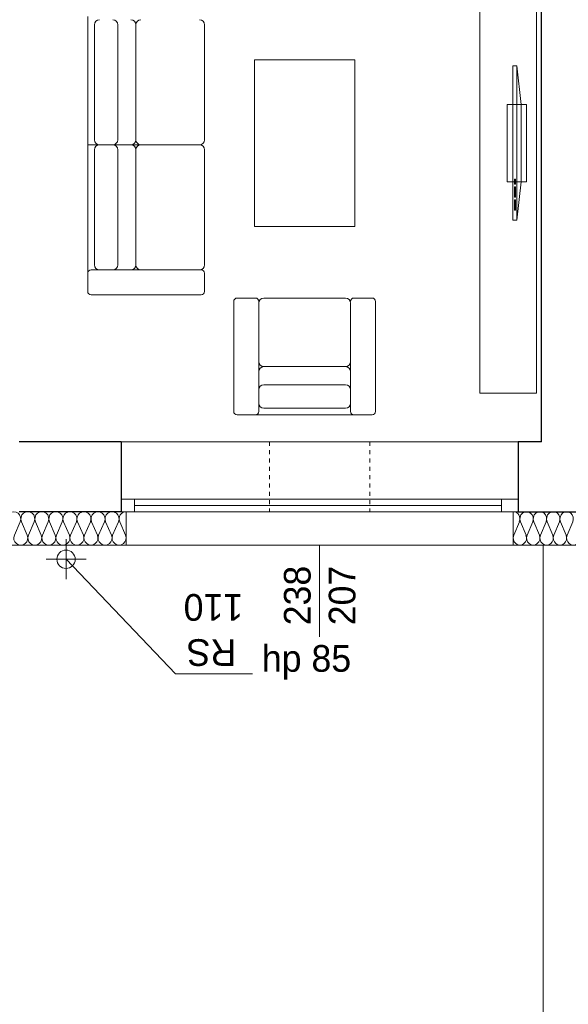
# Model space of a CAD drawing. Extents: x -220425 to -93252, y -20065 to 80294.
# Tile 76 of 103: x -112069 to -108782, y -12968 to -7065. Entities that reach past the tile are written whole.
import ezdxf

# ---------------------------------------------------------------- set-up
doc = ezdxf.new("R2010")
doc.units = 0
doc.header["$MEASUREMENT"] = 0
doc.linetypes.add('Hidden Line', pattern=[50, 25, -25])
for name, color, linetype, lineweight, true_color in [('Arch ocieplenie_Nr_Pióra__22', 7, 'Continuous', 9, 0x7f7f7f), ('Arch okna_Nr_Pióra__4', 7, 'Continuous', 9, 0x029e21), ('Arch wyposazenie_Nr_Pióra__9', 7, 'Continuous', 13, 0x3dad99)]:
    doc.layers.add(name, color=color, linetype=linetype, lineweight=lineweight, true_color=true_color)
for name, color, linetype, lineweight in [('Arch rynny_Nr_Pióra__21', 7, 'Continuous', 9), ('Arch schody_Nr_Pióra__21', 7, 'Continuous', 9), ('Arch wyburzenia_Nr_Pióra__46', 5, 'Continuous', 13), ('INWENT.ŚCIANY_Nr_Pióra__1', 7, 'Continuous', 25), ('INWENT.ŚCIANY_Nr_Pióra__101', 8, 'Continuous', 13), ('PODKŁAD', 252, 'Continuous', 35)]:
    doc.layers.add(name, color=color, linetype=linetype, lineweight=lineweight)
doc.styles.add('GENERATED_STYLE_6', font='txt')

# ---------------------------------------------------------------- blocks, each defined once
blk = doc.blocks.new('parter')
at = {"layer": 'Arch ocieplenie_Nr_Pióra__22', "color": 252, "linetype": 'Continuous'}
for p, q in [((-175962.2, -10155.6), (-175927.2, -10074.7)), ((-175920.1, -10074.7), (-175885.1, -10155.6)), ((-175878, -10155.6), (-175843, -10074.7)), ((-175835.9, -10074.7), (-175800.9, -10155.6)), ((-175793.8, -10155.6), (-175758.8, -10074.7)), ((-175751.8, -10074.7), (-175716.8, -10155.6)), ((-175709.7, -10155.6), (-175674.7, -10074.7)), ((-175667.6, -10074.7), (-175632.6, -10155.6)), ((-175625.5, -10155.6), (-175590.5, -10074.7)), ((-175583.4, -10074.7), (-175548.4, -10155.6)), ((-175541.3, -10155.6), (-175506.3, -10074.7)), ((-175499.3, -10074.7), (-175464.3, -10155.6)), ((-175457.2, -10155.6), (-175422.2, -10074.7)), ((-175415.1, -10074.7), (-175380.1, -10155.6)), ((-175373, -10155.6), (-175338, -10074.7)), ((-175330.9, -10074.7), (-175295.9, -10155.6)), ((-172969, -10155.6), (-172935.7, -10074.7)), ((-172929, -10074.7), (-172895.7, -10155.6)), ((-172889, -10155.6), (-172855.7, -10074.7)), ((-172849, -10074.7), (-172815.7, -10155.6)), ((-172809, -10155.6), (-172775.7, -10074.7)), ((-172769, -10074.7), (-172735.7, -10155.6)), ((-172729, -10155.6), (-172695.7, -10074.7)), ((-172689, -10074.7), (-172655.7, -10155.6)), ((-172649, -10155.6), (-172615.7, -10074.7))]:
    blk.add_line(p, q, dxfattribs=at)
for centre, ratio, start_param, end_param in [((-175965.7, -10057.7), 0.989367, 4.299595, 8.266774), ((-175881.5, -10057.7), 0.989367, 4.299595, 8.266774), ((-175797.4, -10057.7), 0.989367, 4.299595, 8.266774), ((-175713.2, -10057.7), 0.989367, 4.299595, 8.266774), ((-175629, -10057.7), 0.989367, 4.299595, 8.266774), ((-175544.9, -10057.7), 0.989367, 4.299595, 8.266774), ((-175460.7, -10057.7), 0.989367, 4.299595, 8.266774), ((-175376.5, -10057.7), 0.989367, 4.299595, 8.266774), ((-175292.4, -10057.7), 0.989367, 0, 1.983589), ((-172972.4, -10057.7), 0.940388, 4.299596, 6.283185), ((-172892.4, -10057.7), 0.940388, 4.299595, 8.266774), ((-172812.4, -10057.7), 0.940388, 4.299595, 8.266774), ((-172732.4, -10057.7), 0.940388, 4.299595, 8.266774), ((-172652.4, -10057.7), 0.940388, 4.299595, 8.266774), ((-175923.6, -10172.6), 0.989367, 1.158003, 5.125183), ((-175839.5, -10172.6), 0.989367, 1.158003, 5.125183), ((-175755.3, -10172.6), 0.989367, 1.158003, 5.125183), ((-175671.1, -10172.6), 0.989367, 1.158003, 5.125183), ((-175587, -10172.6), 0.989367, 1.158003, 5.125183), ((-175502.8, -10172.6), 0.989367, 1.158003, 5.125183), ((-175418.6, -10172.6), 0.989367, 1.158003, 5.125183), ((-175334.5, -10172.6), 0.989367, 1.158003, 5.125183), ((-172932.4, -10172.6), 0.940388, 1.158003, 5.125183), ((-172852.4, -10172.6), 0.940388, 1.158003, 5.125183), ((-172772.4, -10172.6), 0.940388, 1.158003, 5.125183), ((-172692.4, -10172.6), 0.940388, 1.158003, 5.125183), ((-172612.4, -10172.6), 0.940388, 1.158003, 5.125183)]:
    blk.add_ellipse(centre, major_axis=(0, 42.5), ratio=ratio, start_param=start_param, end_param=end_param, dxfattribs=at)
at = {"layer": 'Arch okna_Nr_Pióra__4', "color": 252, "linetype": 'Continuous'}
for p, q in [((-175342.4, -9595.1), (-172922.4, -9595.1)), ((-175322.4, -9940.1), (-172942.4, -9940.1)), ((-175242.4, -9940.1), (-175242.4, -10015.1)), ((-173042.4, -9940.1), (-173042.4, -10015.1)), ((-175322.4, -10015.1), (-172942.4, -10015.1)), ((-175242.4, -9977.6), (-173042.4, -9977.6)), ((-175292.4, -10215.1), (-172972.4, -10215.1)), ((-174132.4, -10215.1), (-174132.4, -10765.1))]:
    blk.add_line(p, q, dxfattribs=at)
at = {"layer": 'Arch rynny_Nr_Pióra__21', "color": 252, "linetype": 'Continuous'}
for p, q in [((-175652.4, -10180.1), (-175652.4, -10420.1)), ((-175532.4, -10300.1), (-175772.4, -10300.1)), ((-174997.2, -10986.5), (-175652.4, -10300.1)), ((-174534.5, -10986.5), (-174997.2, -10986.5))]:
    blk.add_line(p, q, dxfattribs=at)
blk.add_circle((-175652.4, -10300.1), 55, dxfattribs=at)
at = {"layer": 'Arch schody_Nr_Pióra__21', "color": 252, "linetype": 'Continuous'}
blk.add_line((-172792.4, -10215.1), (-172792.4, -17665.1), dxfattribs=at)
at = {"layer": 'Arch wyburzenia_Nr_Pióra__46', "color": 252, "linetype": 'Continuous'}
for p, q in [((-175292.4, -10215.1), (-175292.4, -10015.1)), ((-172972.4, -10015.1), (-172972.4, -10215.1)), ((-177312.4, -10215.1), (-175292.4, -10215.1)), ((-172972.4, -10215.1), (-172412.4, -10215.1))]:
    blk.add_line(p, q, dxfattribs=at)
at = {"layer": 'Arch wyposazenie_Nr_Pióra__9', "color": 252, "linetype": 'Continuous'}
for p, q in [((-173172.4, -9305.1), (-173172.4, -6305.1)), ((-172832.4, -6305.1), (-172832.4, -9305.1)), ((-175522.4, -7045.1), (-175522.4, -7815.1)), ((-175482.4, -7785.1), (-175482.4, -7095.1)), ((-175342.4, -7095.1), (-175342.4, -7785.1)), ((-175233.7, -7095.1), (-175233.7, -7785.1)), ((-175233.7, -7095.1), (-175233.7, -7785.1)), ((-174822.4, -7785.1), (-174822.4, -7095.1)), ((-174522.4, -7305.1), (-174522.4, -8305.1)), ((-173922.4, -7305.1), (-174522.4, -7305.1)), ((-173922.4, -8305.1), (-173922.4, -7305.1)), ((-172950.2, -7342.4), (-172975.2, -7342.4)), ((-172975.2, -7342.4), (-172975.2, -8267.9)), ((-172925.2, -7573.8), (-172950.2, -7342.4)), ((-172950.2, -7342.4), (-172950.2, -8267.9)), ((-172892.4, -7573.8), (-173008.1, -7573.8)), ((-173008.1, -7573.8), (-173008.1, -8036.5)), ((-172925.2, -8036.5), (-172925.2, -7573.8)), ((-172892.4, -8036.5), (-172892.4, -7573.8)), ((-175522.4, -7815.1), (-175452.4, -7815.1)), ((-175522.4, -8585.1), (-175522.4, -7815.1)), ((-175522.4, -7815.1), (-175452.4, -7815.1)), ((-175482.4, -7845.1), (-175482.4, -8535.1)), ((-175263.7, -7815.1), (-175452.4, -7815.1)), ((-175263.7, -7815.1), (-175452.4, -7815.1)), ((-175342.4, -8535.1), (-175342.4, -7845.1)), ((-175263.7, -7815.1), (-175203.7, -7815.1)), ((-175263.7, -7815.1), (-175203.7, -7815.1)), ((-175233.7, -8535.1), (-175233.7, -7845.1)), ((-175233.7, -8535.1), (-175233.7, -7845.1)), ((-175203.7, -7815.1), (-174852.4, -7815.1)), ((-175203.7, -7815.1), (-174852.4, -7815.1)), ((-174822.4, -7845.1), (-174822.4, -8535.1)), ((-172965.2, -8052), (-172965.2, -8021.1)), ((-172965.2, -8021.1), (-172959, -8021.1)), ((-172959, -8021.1), (-172959, -8052)), ((-173008.1, -8036.5), (-172892.4, -8036.5)), ((-172959, -8052), (-172965.2, -8052)), ((-172965.2, -8067.4), (-172959, -8067.4)), ((-172965.2, -8129.1), (-172965.2, -8067.4)), ((-172959, -8067.4), (-172959, -8129.1)), ((-172950.2, -8267.9), (-172925.2, -8036.5)), ((-172959, -8129.1), (-172965.2, -8129.1)), ((-172965.2, -8206.2), (-172965.2, -8144.5)), ((-172965.2, -8144.5), (-172959, -8144.5)), ((-172959, -8144.5), (-172959, -8206.2)), ((-172959, -8206.2), (-172965.2, -8206.2)), ((-174522.4, -8305.1), (-173922.4, -8305.1)), ((-172975.2, -8267.9), (-172950.2, -8267.9)), ((-175522.4, -8695.1), (-175522.4, -8585.1)), ((-175502.4, -8565.1), (-174842.4, -8565.1)), ((-175452.4, -8565.1), (-175263.7, -8565.1)), ((-174852.4, -8565.1), (-175203.7, -8565.1)), ((-174822.4, -8585.1), (-174822.4, -8695.1)), ((-174842.4, -8715.1), (-175502.4, -8715.1)), ((-174517.4, -8734), (-174627.4, -8734)), ((-173977.4, -8734), (-174467.4, -8734)), ((-173927.4, -8734), (-173817.4, -8734)), ((-174647.4, -8754), (-174647.4, -9414)), ((-174497.4, -9414), (-174497.4, -8754)), ((-174497.4, -8764), (-174497.4, -9115.3)), ((-173947.4, -8764), (-173947.4, -9115.3)), ((-173947.4, -9115.3), (-173947.4, -8764)), ((-173797.4, -8754), (-173797.4, -9414)), ((-174467.4, -9145.3), (-173977.4, -9145.3)), ((-174467.4, -9145.3), (-173977.4, -9145.3)), ((-173947.4, -9175.3), (-173947.4, -9115.3)), ((-173947.4, -9175.3), (-173947.4, -9115.3)), ((-174497.4, -9364), (-174497.4, -9175.3)), ((-173947.4, -9175.3), (-173947.4, -9364)), ((-173947.4, -9364), (-173947.4, -9175.3)), ((-174467.4, -9254), (-173977.4, -9254)), ((-172832.4, -9305.1), (-173172.4, -9305.1)), ((-173947.4, -9414), (-173947.4, -9364)), ((-174627.4, -9434), (-174517.4, -9434)), ((-174517.4, -9434), (-173927.4, -9434)), ((-173977.4, -9394), (-174467.4, -9394)), ((-173817.4, -9434), (-173927.4, -9434))]:
    blk.add_line(p, q, dxfattribs=at)
for centre, radius, start, end in [((-175452.4, -7095.1), 30, 90, 180), ((-175372.4, -7095.1), 30, 0, 90), ((-175263.7, -7095.1), 30, 0, 90), ((-175203.7, -7095.1), 30, 90, 180), ((-174852.4, -7095.1), 30, 0, 90), ((-175452.4, -7785.1), 30, 180, 270), ((-175372.4, -7785.1), 30, 270, 0), ((-175263.7, -7785.1), 30, 270, 0), ((-175203.7, -7785.1), 30, 180, 270), ((-174852.4, -7785.1), 30, 270, 0), ((-175452.4, -7845.1), 30, 90, 180), ((-175372.4, -7845.1), 30, 0, 90), ((-175263.7, -7845.1), 30, 0, 90), ((-175203.7, -7845.1), 30, 90, 180), ((-174852.4, -7845.1), 30, 0, 90), ((-175452.4, -8535.1), 30, 180, 270), ((-175372.4, -8535.1), 30, 270, 0), ((-175263.7, -8535.1), 30, 270, 0), ((-175203.7, -8535.1), 30, 180, 270), ((-174852.4, -8535.1), 30, 270, 0), ((-175502.4, -8585.1), 20, 90, 180), ((-174842.4, -8585.1), 20, 0, 90), ((-175502.4, -8695.1), 20, 180, 270), ((-174842.4, -8695.1), 20, 270, 0), ((-174627.4, -8754), 20, 90, 180), ((-174517.4, -8754), 20, 0, 90), ((-174467.4, -8764), 30, 90, 180), ((-173977.4, -8764), 30, 0, 90), ((-173927.4, -8754), 20, 90, 180), ((-173817.4, -8754), 20, 0, 90), ((-174467.4, -9115.3), 30, 180, 270), ((-174467.4, -9175.3), 30, 90, 180), ((-173977.4, -9115.3), 30, 270, 0), ((-173977.4, -9175.3), 30, 0, 90), ((-174467.4, -9284), 30, 90, 180), ((-173977.4, -9284), 30, 0, 90), ((-174467.4, -9364), 30, 180, 270), ((-173977.4, -9364), 30, 270, 0), ((-174627.4, -9414), 20, 180, 270), ((-174517.4, -9414), 20, 270, 0), ((-173927.4, -9414), 20, 180, 270), ((-173817.4, -9414), 20, 270, 0)]:
    blk.add_arc(centre, radius, start, end, dxfattribs=at)
at = {"layer": 'INWENT.ŚCIANY_Nr_Pióra__1', "color": 252, "linetype": 'Continuous'}
for p, q in [((-172802.4, -9595.1), (-172802.4, -3945.1)), ((-175322.4, -9595.1), (-175932.4, -9595.1)), ((-175322.4, -9595.1), (-175322.4, -10015.1)), ((-172802.4, -9595.1), (-172942.4, -9595.1)), ((-172942.4, -9595.1), (-172942.4, -10015.1)), ((-175322.4, -10015.1), (-175932.4, -10015.1)), ((-172942.4, -10015.1), (-172482.4, -10015.1))]:
    blk.add_line(p, q, dxfattribs=at)
at = {"layer": 'INWENT.ŚCIANY_Nr_Pióra__101', "color": 252, "linetype": 'Hidden Line'}
for p, q in [((-174432.4, -9595.1), (-174432.4, -10015.1)), ((-173832.4, -9595.1), (-174432.4, -9595.1)), ((-173832.4, -9595.1), (-173832.4, -10015.1)), ((-174432.4, -10015.1), (-173832.4, -10015.1))]:
    blk.add_line(p, q, dxfattribs=at)
at = {"layer": 'Arch okna_Nr_Pióra__4', "color": 252, "linetype": 'Continuous', "style": 'GENERATED_STYLE_6'}
for s, p in [('238', (-174186.6, -10695.9)), ('207', (-173917.9, -10695.9))]:
    blk.add_text(s, height=160, rotation=90, dxfattribs=at).set_placement(p)
blk.add_text('hp 85', height=160, dxfattribs=at).set_placement((-174479, -10974.5))
at = {"layer": 'Arch rynny_Nr_Pióra__21', "color": 252, "linetype": 'Continuous', "style": 'GENERATED_STYLE_6'}
for s, p in [('110', (-174590.6, -10508.4)), ('RS', (-174632.5, -10779.2))]:
    blk.add_text(s, height=160, rotation=180, dxfattribs=at).set_placement(p)

msp = doc.modelspace()

# ---------------------------------------------------------------- block references
at = {"layer": 'PODKŁAD'}
msp.add_blockref('parter', (63860.6, 0), dxfattribs=at)
msp.add_blockref('parter', (63860.6, 0), dxfattribs=at)

doc.saveas('drawing.dxf')
